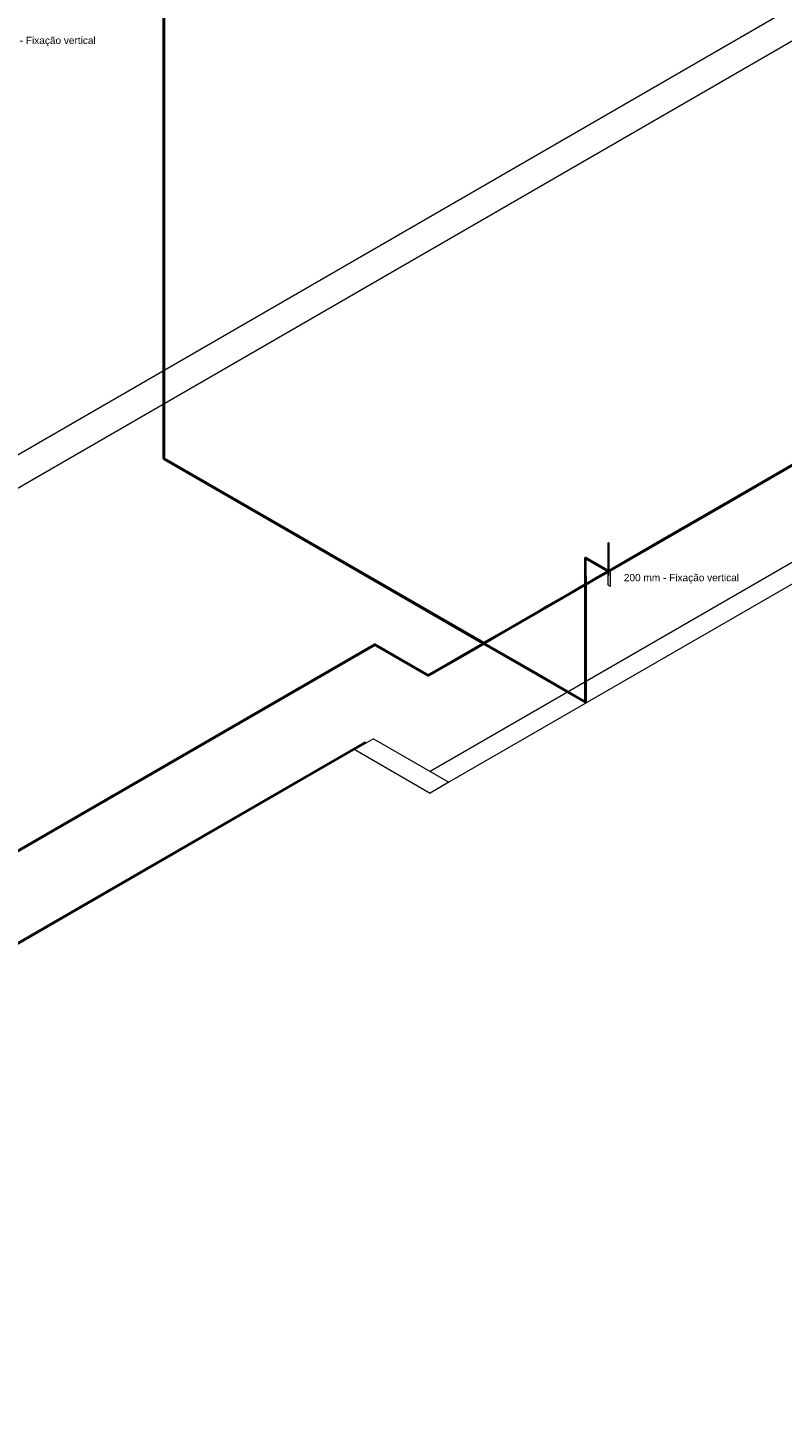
# Model space of a CAD drawing. Header units: millimetres. Extents: x 4477830 to 4478275, y -30323838 to -30323445.
# Tile 73 of 124: x 4478040 to 4478061, y -30323546 to -30323507. Entities that reach past the tile are written whole.
import ezdxf

# ---------------------------------------------------------------- set-up
doc = ezdxf.new("R2010")
doc.units = ezdxf.units.MM
doc.linetypes.add('NULL', pattern=[0])
for name, color, linetype, lineweight in [('IFC-Parede padrão-Contorno', 44, 'Continuous', 5), ('IFC-Parede-Contorno', 42, 'Continuous', 5), ('Nível 1', 7, 'Continuous', 0), ('PR-Captor', 9, 'Continuous', 18), ('PR-Condutos', 150, 'Continuous', 25), ('Textos', 7, 'Continuous', 9)]:
    doc.layers.add(name, color=color, linetype=linetype, lineweight=lineweight)
doc.styles.add('ARIAL', font='arial.ttf')

msp = doc.modelspace()

# ---------------------------------------------------------------- hatches: boundary and pattern name
at = {"layer": 'PR-Condutos', "linetype": 'Continuous', "true_color": 0x105689}
for points in [[(4478043.472, -30323519.235), (4478043.476, -30323505.549), (4478043.472, -30323505.035), (4478043.469, -30323505.031), (4478043.469, -30323519.231)], [(4478043.483, -30323519.239), (4478043.49, -30323519.239), (4478043.496, -30323505.037), (4478043.497, -30323505.023), (4478043.472, -30323505.035), (4478043.476, -30323505.549), (4478043.477, -30323505.043), (4478043.483, -30323505.555), (4478043.483, -30323505.039), (4478043.483, -30323519.182)], [(4478043.477, -30323519.237), (4478043.483, -30323505.555), (4478043.477, -30323505.037), (4478043.472, -30323519.235)], [(4478043.483, -30323519.239), (4478043.483, -30323505.039), (4478043.477, -30323519.22)], [(4478043.49, -30323519.239), (4478043.496, -30323519.237), (4478043.496, -30323505.037)], [(4478043.496, -30323505.037), (4478043.496, -30323519.237), (4478043.5, -30323505.034)], [(4478043.5, -30323519.219), (4478043.5, -30323505.034), (4478043.496, -30323519.202)], [(4478043.5, -30323505.034), (4478043.5, -30323519.234), (4478043.502, -30323505.03)], [(4478043.5, -30323519.219), (4478043.502, -30323519.23), (4478043.502, -30323505.03)], [(4478071.133, -30323513.549), (4478071.136, -30323513.54), (4478071.125, -30323513.525), (4478071.108, -30323513.534), (4478070.999, -30323513.604), (4478070.017, -30323514.171), (4478070.968, -30323513.622), (4478070.999, -30323513.604), (4478071.108, -30323513.534), (4478071.124, -30323513.525), (4478071.118, -30323513.52), (4478059.223, -30323520.387), (4478055.908, -30323522.301), (4478055.855, -30323522.335), (4478055.911, -30323522.303), (4478059.223, -30323520.39), (4478062.986, -30323518.218), (4478067.551, -30323515.582), (4478059.223, -30323520.39), (4478055.911, -30323522.303), (4478055.857, -30323522.339), (4478055.829, -30323522.355), (4478059.221, -30323520.398), (4478055.834, -30323522.36), (4478059.22, -30323520.407), (4478055.837, -30323522.366), (4478059.219, -30323520.415), (4478055.839, -30323522.372), (4478059.217, -30323520.422), (4478055.876, -30323522.355), (4478059.217, -30323520.427), (4478059.217, -30323520.427), (4478055.876, -30323522.355), (4478055.878, -30323522.356), (4478059.217, -30323520.427), (4478055.878, -30323522.356), (4478059.216, -30323520.429), (4478059.216, -30323520.429), (4478062.992, -30323518.249), (4478067.573, -30323515.604), (4478059.216, -30323520.429)], [(4478043.474, -30323519.236), (4478052.346, -30323524.358), (4478043.479, -30323519.239), (4478052.346, -30323524.358), (4478052.347, -30323524.357), (4478043.475, -30323519.23)], [(4478043.478, -30323519.244), (4478052.341, -30323524.361), (4478052.346, -30323524.358), (4478043.474, -30323519.236)], [(4478043.478, -30323519.224), (4478043.475, -30323519.23), (4478052.352, -30323524.355), (4478052.358, -30323524.351), (4478043.516, -30323519.246)], [(4478054.665, -30323525.697), (4478055.186, -30323525.998), (4478043.475, -30323519.23)], [(4478043.475, -30323519.23), (4478052.347, -30323524.357), (4478052.352, -30323524.355)], [(4478043.482, -30323519.219), (4478043.478, -30323519.224), (4478043.516, -30323519.246), (4478048.009, -30323521.84), (4478052.358, -30323524.351), (4478052.365, -30323524.347), (4478043.537, -30323519.251)], [(4478054.665, -30323525.697), (4478043.479, -30323519.239), (4478055.186, -30323525.998)], [(4478043.479, -30323519.239), (4478052.346, -30323524.358), (4478052.346, -30323524.358)], [(4478043.502, -30323519.225), (4478043.482, -30323519.219), (4478052.365, -30323524.347), (4478052.37, -30323524.344), (4478043.487, -30323519.215)], [(4478043.482, -30323519.219), (4478043.537, -30323519.251), (4478048.024, -30323521.841)], [(4478043.502, -30323519.221), (4478052.373, -30323524.342), (4478052.373, -30323524.342), (4478043.495, -30323519.216)], [(4478043.496, -30323519.217), (4478043.496, -30323519.237), (4478043.5, -30323519.234), (4478043.5, -30323519.219)], [(4478043.505, -30323519.223), (4478043.502, -30323519.224), (4478052.37, -30323524.344), (4478052.373, -30323524.342)], [(4478043.518, -30323519.23), (4478052.373, -30323524.342), (4478052.373, -30323524.342)], [(4478059.221, -30323520.398), (4478055.859, -30323522.338), (4478055.855, -30323522.343)], [(4478055.855, -30323522.363), (4478059.219, -30323520.415), (4478055.855, -30323522.356), (4478055.855, -30323522.361)], [(4478059.217, -30323520.422), (4478055.872, -30323522.353), (4478055.855, -30323522.368)], [(4478059.221, -30323520.398), (4478055.858, -30323522.341), (4478055.861, -30323522.344)], [(4478055.866, -30323522.349), (4478059.22, -30323520.407), (4478055.863, -30323522.343)], [(4478055.876, -30323522.355), (4478059.217, -30323520.427), (4478059.217, -30323520.427)], [(4478055.878, -30323522.356), (4478059.216, -30323520.429), (4478059.216, -30323520.429)], [(4478055.193, -30323521.98), (4478055.188, -30323521.985), (4478055.815, -30323522.347), (4478055.82, -30323522.342), (4478055.212, -30323521.992)], [(4478055.193, -30323521.98), (4478055.212, -30323521.992), (4478055.815, -30323522.339), (4478055.82, -30323522.336), (4478055.197, -30323521.977)], [(4478055.202, -30323521.976), (4478055.197, -30323521.977), (4478055.815, -30323522.333), (4478055.82, -30323522.333)], [(4478055.202, -30323521.976), (4478055.843, -30323522.346), (4478055.206, -30323521.977)], [(4478055.206, -30323521.977), (4478055.819, -30323522.332), (4478055.82, -30323522.332)], [(4478055.824, -30323522.387), (4478055.849, -30323522.371), (4478055.824, -30323522.381), (4478055.851, -30323522.358), (4478055.655, -30323522.478), (4478055.213, -30323522.732), (4478055.18, -30323522.752), (4478054.413, -30323523.196), (4478054.413, -30323523.197), (4478055.18, -30323522.752), (4478055.18, -30323522.757), (4478054.414, -30323523.201), (4478054.414, -30323523.2), (4478055.18, -30323522.757), (4478055.18, -30323522.753), (4478054.413, -30323523.197), (4478054.413, -30323523.196), (4478055.18, -30323522.752), (4478055.18, -30323522.751), (4478055.533, -30323522.548), (4478055.815, -30323522.379), (4478055.851, -30323522.35), (4478055.535, -30323522.534), (4478055.646, -30323522.469), (4478055.855, -30323522.348), (4478055.845, -30323522.346), (4478055.82, -30323522.361), (4478055.82, -30323522.352), (4478055.637, -30323522.46), (4478055.788, -30323522.371), (4478050.83, -30323525.233), (4478050.828, -30323525.237), (4478050.83, -30323525.265), (4478050.839, -30323525.266), (4478054.414, -30323523.201), (4478055.18, -30323522.759), (4478055.18, -30323522.759), (4478055.683, -30323522.469)], [(4478055.181, -30323522.721), (4478055.182, -30323522.721), (4478055.181, -30323522.02), (4478055.18, -30323521.99)], [(4478055.18, -30323522.294), (4478055.18, -30323522.722), (4478055.181, -30323522.721), (4478055.18, -30323522.294)], [(4478055.183, -30323525.995), (4478055.192, -30323526), (4478055.191, -30323522.753), (4478055.188, -30323522.717), (4478055.191, -30323522.716), (4478055.19, -30323521.999), (4478055.181, -30323521.994), (4478055.182, -30323522.721), (4478055.184, -30323522.719), (4478055.187, -30323522.755), (4478055.182, -30323522.758), (4478055.183, -30323524.608)], [(4478055.212, -30323522.013), (4478055.815, -30323522.361), (4478055.82, -30323522.35), (4478055.188, -30323521.985), (4478055.186, -30323522.002), (4478055.806, -30323522.36), (4478055.81, -30323522.358)], [(4478055.212, -30323522.018), (4478055.188, -30323522.005), (4478055.805, -30323522.361), (4478055.815, -30323522.365)], [(4478055.191, -30323522.715), (4478055.197, -30323522.712), (4478055.197, -30323522.057), (4478055.19, -30323522.006)], [(4478055.191, -30323522.716), (4478055.191, -30323522.715), (4478055.19, -30323522.025)], [(4478055.198, -30323522.749), (4478055.197, -30323522.014), (4478055.191, -30323522.007), (4478055.197, -30323522.057), (4478055.197, -30323522.712)], [(4478055.204, -30323522.02), (4478055.198, -30323522.01), (4478055.197, -30323522.058), (4478055.203, -30323522.709), (4478055.204, -30323522.708), (4478055.204, -30323522.089)], [(4478055.198, -30323522.711), (4478055.203, -30323522.709), (4478055.197, -30323522.058)], [(4478055.212, -30323522.019), (4478055.204, -30323522.014), (4478055.209, -30323522.115), (4478055.209, -30323522.705), (4478055.212, -30323522.703)], [(4478055.209, -30323522.115), (4478055.204, -30323522.021), (4478055.204, -30323522.089), (4478055.204, -30323522.708), (4478055.209, -30323522.705), (4478055.209, -30323522.296)], [(4478055.213, -30323522.703), (4478055.212, -30323522.133), (4478055.212, -30323522.029)], [(4478055.212, -30323522.296), (4478055.212, -30323522.703), (4478055.213, -30323522.703)], [(4478055.832, -30323522.369), (4478055.533, -30323522.548), (4478055.655, -30323522.478)], [(4478055.647, -30323522.469), (4478055.815, -30323522.371), (4478055.646, -30323522.469)], [(4478055.82, -30323522.36), (4478055.845, -30323522.346), (4478055.84, -30323522.344)], [(4478055.855, -30323522.348), (4478055.834, -30323522.36), (4478055.837, -30323522.366)], [(4478055.837, -30323522.366), (4478055.855, -30323522.356), (4478055.855, -30323522.349)], [(4478055.841, -30323522.369), (4478055.851, -30323522.358), (4478055.837, -30323522.366)], [(4478055.908, -30323522.301), (4478055.855, -30323522.332), (4478055.855, -30323522.334)], [(4478055.911, -30323522.303), (4478055.855, -30323522.335), (4478055.856, -30323522.338)], [(4478055.855, -30323522.368), (4478055.866, -30323522.361), (4478055.866, -30323522.356), (4478055.855, -30323522.363)], [(4478055.18, -30323522.757), (4478055.18, -30323522.757), (4478054.414, -30323523.2), (4478054.414, -30323523.201)], [(4478055.182, -30323525.963), (4478055.183, -30323525.995), (4478055.181, -30323523.337), (4478055.181, -30323522.759), (4478055.18, -30323522.759)], [(4478055.182, -30323523.336), (4478055.182, -30323522.758), (4478055.181, -30323522.759)], [(4478055.181, -30323523.337), (4478055.181, -30323522.759), (4478055.181, -30323522.759)], [(4478055.183, -30323525.995), (4478055.183, -30323524.608), (4478055.182, -30323523.336), (4478055.181, -30323522.759)], [(4478055.192, -30323526), (4478055.194, -30323524.613), (4478055.191, -30323522.753), (4478055.191, -30323522.716)], [(4478055.205, -30323526), (4478055.204, -30323523.305), (4478055.204, -30323522.745), (4478055.191, -30323522.753), (4478055.194, -30323524.613), (4478055.192, -30323526)], [(4478055.205, -30323526), (4478055.208, -30323523.3), (4478055.206, -30323522.744), (4478055.204, -30323522.745)], [(4478055.205, -30323526), (4478055.211, -30323525.998), (4478055.209, -30323523.297), (4478055.209, -30323522.742), (4478055.206, -30323522.744), (4478055.208, -30323523.3)], [(4478055.209, -30323522.742), (4478055.211, -30323525.998), (4478055.214, -30323525.99), (4478055.213, -30323523.292), (4478055.213, -30323522.74), (4478055.212, -30323522.741), (4478055.213, -30323523.292), (4478055.212, -30323522.741), (4478055.21, -30323522.742)], [(4478055.213, -30323523.292), (4478055.212, -30323522.741), (4478055.212, -30323522.741)], [(4478054.414, -30323523.201), (4478055.18, -30323522.759), (4478055.18, -30323522.759)], [(4478028.183, -30323536.599), (4478036.462, -30323531.819), (4478036.465, -30323531.818), (4478028.187, -30323536.598), (4478049.35, -30323524.384), (4478049.341, -30323524.383)], [(4478049.347, -30323524.385), (4478049.297, -30323524.42), (4478036.45, -30323531.838), (4478049.354, -30323524.387), (4478049.35, -30323524.384), (4478036.467, -30323531.819), (4478028.192, -30323536.599)], [(4478049.297, -30323524.421), (4478028.196, -30323536.603), (4478036.45, -30323531.841)], [(4478049.361, -30323524.399), (4478036.48, -30323531.831), (4478036.45, -30323531.853), (4478033.624, -30323533.485), (4478033.625, -30323533.486), (4478049.314, -30323524.426)], [(4478049.358, -30323524.393), (4478049.354, -30323524.387), (4478049.34, -30323524.396), (4478049.234, -30323524.465), (4478036.45, -30323531.845), (4478049.233, -30323524.465)], [(4478049.361, -30323524.399), (4478049.358, -30323524.393), (4478049.233, -30323524.465), (4478036.45, -30323531.848)], [(4478049.339, -30323524.396), (4478049.297, -30323524.421), (4478036.45, -30323531.841), (4478049.234, -30323524.465)], [(4478049.346, -30323524.414), (4478049.361, -30323524.399), (4478036.45, -30323531.855), (4478049.305, -30323524.437)], [(4478049.233, -30323524.465), (4478036.45, -30323531.845), (4478036.479, -30323531.832)], [(4478036.472, -30323531.821), (4478049.297, -30323524.42), (4478049.347, -30323524.385), (4478036.47, -30323531.82)], [(4478049.297, -30323524.42), (4478036.471, -30323531.822), (4478036.474, -30323531.824)], [(4478049.234, -30323524.465), (4478036.476, -30323531.826), (4478036.478, -30323531.829)], [(4478049.361, -30323524.405), (4478036.489, -30323531.833), (4478036.481, -30323531.843), (4478049.324, -30323524.43)], [(4478049.314, -30323524.426), (4478036.481, -30323531.837), (4478036.481, -30323531.838)], [(4478049.36, -30323524.409), (4478036.497, -30323531.833), (4478036.489, -30323531.84)], [(4478049.347, -30323524.417), (4478036.489, -30323531.84), (4478036.489, -30323531.841), (4478049.357, -30323524.412)], [(4478049.351, -30323524.383), (4478049.342, -30323524.391), (4478049.339, -30323524.408), (4478050.822, -30323525.266), (4478050.83, -30323525.265), (4478050.831, -30323525.238)], [(4478049.35, -30323524.416), (4478050.822, -30323525.266), (4478049.372, -30323524.427)], [(4478049.356, -30323524.382), (4478049.351, -30323524.383), (4478050.831, -30323525.238)], [(4478049.356, -30323524.382), (4478050.827, -30323525.235), (4478050.836, -30323525.237)], [(4478049.359, -30323524.384), (4478049.356, -30323524.382), (4478050.836, -30323525.237)], [(4478049.359, -30323524.384), (4478050.83, -30323525.233), (4478050.83, -30323525.233)], [(4478052.373, -30323524.38), (4478055.19, -30323526.006), (4478055.186, -30323525.998), (4478052.378, -30323524.377), (4478052.373, -30323524.38), (4478053.852, -30323525.233)], [(4478053.852, -30323525.233), (4478052.373, -30323524.38), (4478052.373, -30323524.38)], [(4478053.855, -30323525.229), (4478052.378, -30323524.377), (4478052.378, -30323524.377)], [(4478053.855, -30323525.229), (4478052.378, -30323524.377), (4478052.378, -30323524.377)], [(4478052.379, -30323524.377), (4478052.378, -30323524.377), (4478053.855, -30323525.229), (4478054.665, -30323525.697), (4478053.855, -30323525.229)], [(4478052.378, -30323524.377), (4478054.665, -30323525.697), (4478053.855, -30323525.229)], [(4478053.855, -30323525.229), (4478052.379, -30323524.376), (4478052.379, -30323524.377)], [(4478052.38, -30323524.376), (4478055.182, -30323525.995), (4478055.181, -30323525.989), (4478053.858, -30323525.224), (4478052.384, -30323524.373), (4478052.384, -30323524.374), (4478053.858, -30323525.225), (4478052.384, -30323524.374)], [(4478053.858, -30323525.224), (4478052.385, -30323524.373), (4478052.384, -30323524.373)], [(4478053.858, -30323525.225), (4478052.384, -30323524.374), (4478052.384, -30323524.374)], [(4478052.385, -30323524.373), (4478055.181, -30323525.989), (4478055.182, -30323525.981), (4478052.39, -30323524.37)], [(4478052.39, -30323524.37), (4478055.19, -30323525.986), (4478053.862, -30323525.219)], [(4478052.392, -30323524.369), (4478052.391, -30323524.37), (4478053.862, -30323525.219), (4478055.19, -30323525.986), (4478053.862, -30323525.219)], [(4478052.392, -30323524.369), (4478053.862, -30323525.219), (4478055.178, -30323525.979), (4478055.182, -30323525.974), (4478052.397, -30323524.366)], [(4478053.862, -30323525.219), (4478052.392, -30323524.369), (4478052.392, -30323524.369)], [(4478052.397, -30323524.366), (4478053.866, -30323525.213), (4478055.176, -30323525.97), (4478055.182, -30323525.967), (4478053.869, -30323525.209), (4478052.398, -30323524.365)], [(4478052.397, -30323524.366), (4478055.115, -30323525.935), (4478053.866, -30323525.213)], [(4478053.869, -30323525.209), (4478052.402, -30323524.363), (4478052.398, -30323524.365)], [(4478052.402, -30323524.363), (4478055.174, -30323525.963), (4478055.182, -30323525.964), (4478052.405, -30323524.361)], [(4478052.406, -30323524.361), (4478052.405, -30323524.361), (4478053.87, -30323525.207), (4478055.084, -30323525.908), (4478055.182, -30323525.963), (4478053.871, -30323525.207)], [(4478053.871, -30323525.207), (4478052.406, -30323524.361), (4478052.406, -30323524.361)], [(4478054.665, -30323525.697), (4478055.182, -30323525.995), (4478055.186, -30323525.998)], [(4478055.19, -30323525.986), (4478055.182, -30323525.981), (4478055.182, -30323525.988)]]:
    msp.add_hatch(color=146, dxfattribs=at).paths.add_polyline_path(points)

# ---------------------------------------------------------------- linework, layer by layer
at = {"layer": 'IFC-Parede padrão-Contorno', "color": 8, "lineweight": 5}
for p, q in [((4478070.558, -30323516.558), (4478050.883, -30323527.917)), ((4478071.078, -30323516.858), (4478051.403, -30323528.217)), ((4478049.311, -30323527.009), (4478048.791, -30323527.309)), ((4478049.311, -30323527.009), (4478051.403, -30323528.217)), ((4478048.791, -30323527.309), (4478050.883, -30323528.517)), ((4478051.403, -30323528.217), (4478050.883, -30323528.517))]:
    msp.add_line(p, q, dxfattribs=at)
at = {"layer": 'IFC-Parede-Contorno', "color": 8, "lineweight": 5}
for p, q in [((4478049.074, -30323527.106), (4478016.801, -30323545.739)), ((4478049.109, -30323527.126), (4478016.835, -30323545.759)), ((4478049.074, -30323527.106), (4478049.109, -30323527.126))]:
    msp.add_line(p, q, dxfattribs=at)
at = {"layer": 'Nível 1', "color": 8, "lineweight": 5}
for p, q in [((4478076.043, -30323497.991), (4477993.726, -30323545.517)), ((4477994.424, -30323546.034), (4478076.84, -30323498.451))]:
    msp.add_line(p, q, dxfattribs=at)
at = {"layer": 'PR-Captor', "color": 251}
for p, q in [((4478055.837, -30323521.561), (4478055.82, -30323521.581)), ((4478055.82, -30323521.581), (4478055.82, -30323521.601)), ((4478055.855, -30323521.581), (4478055.837, -30323521.561)), ((4478055.855, -30323521.601), (4478055.855, -30323521.581)), ((4478055.82, -30323521.601), (4478055.82, -30323521.851)), ((4478055.82, -30323521.851), (4478055.82, -30323522.261)), ((4478055.855, -30323521.844), (4478055.855, -30323521.601)), ((4478055.855, -30323522.277), (4478055.855, -30323521.844)), ((4478055.82, -30323522.331), (4478055.819, -30323522.331)), ((4478055.82, -30323522.261), (4478055.82, -30323522.267)), ((4478055.82, -30323522.267), (4478055.82, -30323522.299)), ((4478055.82, -30323522.299), (4478055.82, -30323522.318)), ((4478055.82, -30323522.318), (4478055.82, -30323522.331)), ((4478055.82, -30323522.331), (4478055.82, -30323522.332)), ((4478055.82, -30323522.332), (4478055.82, -30323522.334)), ((4478055.82, -30323522.334), (4478055.82, -30323522.352)), ((4478055.824, -30323522.371), (4478055.851, -30323522.371)), ((4478055.851, -30323522.371), (4478055.853, -30323522.371)), ((4478055.851, -30323522.372), (4478055.851, -30323522.371)), ((4478055.853, -30323522.371), (4478055.855, -30323522.371)), ((4478055.855, -30323522.309), (4478055.855, -30323522.277)), ((4478055.855, -30323522.311), (4478055.855, -30323522.309)), ((4478055.855, -30323522.331), (4478055.855, -30323522.311)), ((4478055.855, -30323522.332), (4478055.855, -30323522.331)), ((4478055.855, -30323522.337), (4478055.855, -30323522.332)), ((4478055.855, -30323522.338), (4478055.855, -30323522.337)), ((4478055.855, -30323522.343), (4478055.855, -30323522.338)), ((4478055.855, -30323522.352), (4478055.855, -30323522.343)), ((4478055.855, -30323522.369), (4478055.855, -30323522.352)), ((4478055.855, -30323522.37), (4478055.855, -30323522.369)), ((4478055.855, -30323522.371), (4478055.855, -30323522.37)), ((4478055.878, -30323522.356), (4478055.867, -30323522.35)), ((4478055.896, -30323522.367), (4478055.878, -30323522.356)), ((4478055.896, -30323522.767), (4478055.896, -30323522.367)), ((4478055.815, -30323522.393), (4478055.815, -30323522.434)), ((4478055.815, -30323522.434), (4478055.815, -30323522.469)), ((4478055.815, -30323522.469), (4478055.815, -30323522.64)), ((4478055.815, -30323522.64), (4478055.815, -30323522.734)), ((4478055.815, -30323522.734), (4478055.884, -30323522.774)), ((4478055.824, -30323522.388), (4478055.824, -30323522.421)), ((4478055.824, -30323522.421), (4478055.824, -30323522.469)), ((4478055.824, -30323522.469), (4478055.851, -30323522.469)), ((4478055.851, -30323522.382), (4478055.851, -30323522.372)), ((4478055.851, -30323522.388), (4478055.851, -30323522.382)), ((4478055.851, -30323522.469), (4478055.851, -30323522.388)), ((4478055.884, -30323522.774), (4478055.896, -30323522.767))]:
    msp.add_line(p, q, dxfattribs=at)
at = {"layer": 'PR-Condutos'}
for p, q in [((4478043.502, -30323519.194), (4478043.502, -30323505.03)), ((4478043.469, -30323505.542), (4478043.469, -30323510.003)), ((4478043.469, -30323510.003), (4478043.469, -30323519.231)), ((4478059.216, -30323520.429), (4478062.992, -30323518.249)), ((4478062.986, -30323518.215), (4478059.223, -30323520.387)), ((4478043.469, -30323519.231), (4478043.472, -30323519.235)), ((4478043.472, -30323519.235), (4478043.473, -30323519.235)), ((4478043.473, -30323519.235), (4478043.474, -30323519.236)), ((4478043.474, -30323519.236), (4478043.477, -30323519.237)), ((4478043.474, -30323519.236), (4478043.475, -30323519.241)), ((4478043.474, -30323519.236), (4478043.474, -30323519.236)), ((4478043.478, -30323519.224), (4478043.475, -30323519.23)), ((4478043.475, -30323519.241), (4478043.478, -30323519.244)), ((4478043.482, -30323519.219), (4478043.478, -30323519.224)), ((4478043.478, -30323519.244), (4478047.97, -30323521.838)), ((4478043.483, -30323519.239), (4478043.49, -30323519.239)), ((4478043.49, -30323519.239), (4478043.496, -30323519.237)), ((4478048.043, -30323521.842), (4478043.495, -30323519.216)), ((4478043.496, -30323519.237), (4478043.5, -30323519.234)), ((4478043.5, -30323519.234), (4478043.502, -30323519.23)), ((4478043.502, -30323519.205), (4478043.502, -30323519.194)), ((4478043.502, -30323519.212), (4478043.502, -30323519.205)), ((4478043.502, -30323519.219), (4478043.502, -30323519.212)), ((4478043.502, -30323519.22), (4478043.502, -30323519.219)), ((4478043.502, -30323519.23), (4478043.502, -30323519.22)), ((4478055.878, -30323522.356), (4478059.216, -30323520.429)), ((4478059.223, -30323520.387), (4478057.157, -30323521.58)), ((4478057.157, -30323521.58), (4478055.908, -30323522.301)), ((4478047.97, -30323521.838), (4478052.341, -30323524.361)), ((4478052.373, -30323524.342), (4478048.043, -30323521.842)), ((4478055.186, -30323521.983), (4478055.182, -30323521.986)), ((4478055.19, -30323521.982), (4478055.186, -30323521.983)), ((4478055.191, -30323521.982), (4478055.188, -30323521.985)), ((4478055.191, -30323521.982), (4478055.19, -30323521.982)), ((4478055.193, -30323521.98), (4478055.191, -30323521.982)), ((4478055.197, -30323521.977), (4478055.193, -30323521.98)), ((4478055.202, -30323521.976), (4478055.197, -30323521.977)), ((4478055.206, -30323521.977), (4478055.202, -30323521.976)), ((4478055.819, -30323522.331), (4478055.206, -30323521.977)), ((4478055.182, -30323521.986), (4478055.18, -30323521.99)), ((4478055.18, -30323521.99), (4478055.18, -30323522.294)), ((4478055.18, -30323522.294), (4478055.18, -30323522.722)), ((4478055.186, -30323521.991), (4478055.185, -30323521.997)), ((4478055.185, -30323521.997), (4478055.186, -30323522.002)), ((4478055.188, -30323521.985), (4478055.186, -30323521.991)), ((4478055.186, -30323522.002), (4478055.188, -30323522.005)), ((4478055.188, -30323522.005), (4478055.212, -30323522.019)), ((4478055.212, -30323522.029), (4478055.212, -30323522.019)), ((4478055.212, -30323522.019), (4478055.564, -30323522.222)), ((4478055.212, -30323522.133), (4478055.212, -30323522.029)), ((4478055.212, -30323522.296), (4478055.212, -30323522.133)), ((4478055.213, -30323522.703), (4478055.212, -30323522.296)), ((4478055.564, -30323522.222), (4478055.751, -30323522.33)), ((4478055.788, -30323522.371), (4478055.636, -30323522.459)), ((4478055.751, -30323522.33), (4478055.805, -30323522.361)), ((4478055.805, -30323522.361), (4478055.788, -30323522.371)), ((4478055.815, -30323522.355), (4478055.805, -30323522.361)), ((4478055.82, -30323522.352), (4478055.815, -30323522.355)), ((4478055.82, -30323522.332), (4478055.819, -30323522.331)), ((4478055.851, -30323522.372), (4478055.853, -30323522.371)), ((4478055.908, -30323522.301), (4478055.855, -30323522.332)), ((4478055.857, -30323522.339), (4478055.855, -30323522.338)), ((4478055.855, -30323522.37), (4478055.856, -30323522.369)), ((4478055.862, -30323522.344), (4478055.857, -30323522.339)), ((4478055.864, -30323522.348), (4478055.862, -30323522.344)), ((4478055.865, -30323522.35), (4478055.864, -30323522.348)), ((4478055.866, -30323522.361), (4478055.866, -30323522.356)), ((4478055.18, -30323522.722), (4478055.052, -30323522.796)), ((4478055.213, -30323522.703), (4478055.18, -30323522.722)), ((4478055.18, -30323522.759), (4478055.213, -30323522.74)), ((4478055.213, -30323522.74), (4478055.533, -30323522.556)), ((4478055.317, -30323522.643), (4478055.213, -30323522.703)), ((4478055.213, -30323523.292), (4478055.213, -30323522.74)), ((4478055.536, -30323522.516), (4478055.317, -30323522.643)), ((4478055.533, -30323522.556), (4478055.683, -30323522.469)), ((4478055.636, -30323522.459), (4478055.536, -30323522.516)), ((4478055.683, -30323522.469), (4478055.815, -30323522.393)), ((4478055.815, -30323522.393), (4478055.824, -30323522.388)), ((4478054.729, -30323522.982), (4478054.405, -30323523.169)), ((4478054.414, -30323523.201), (4478055.18, -30323522.759)), ((4478055.052, -30323522.796), (4478054.729, -30323522.982)), ((4478055.18, -30323522.759), (4478055.18, -30323523.339)), ((4478053.894, -30323523.464), (4478053.365, -30323523.77)), ((4478053.401, -30323523.786), (4478054.414, -30323523.201)), ((4478054.089, -30323523.351), (4478053.894, -30323523.464)), ((4478054.405, -30323523.169), (4478054.089, -30323523.351)), ((4478055.18, -30323523.339), (4478055.181, -30323524.607)), ((4478055.214, -30323525.99), (4478055.213, -30323523.292)), ((4478053.365, -30323523.77), (4478052.945, -30323524.012)), ((4478052.971, -30323524.035), (4478053.401, -30323523.786)), ((4478052.945, -30323524.012), (4478052.373, -30323524.342)), ((4478052.406, -30323524.361), (4478052.971, -30323524.035)), ((4478049.341, -30323524.383), (4478036.461, -30323531.819)), ((4478040.257, -30323529.665), (4478049.357, -30323524.412)), ((4478049.339, -30323524.398), (4478049.338, -30323524.404)), ((4478049.338, -30323524.404), (4478049.339, -30323524.408)), ((4478049.342, -30323524.391), (4478049.339, -30323524.398)), ((4478049.345, -30323524.382), (4478049.341, -30323524.383)), ((4478049.346, -30323524.386), (4478049.342, -30323524.391)), ((4478049.35, -30323524.384), (4478049.345, -30323524.382)), ((4478049.35, -30323524.384), (4478049.346, -30323524.386)), ((4478049.351, -30323524.383), (4478049.35, -30323524.384)), ((4478049.354, -30323524.387), (4478049.35, -30323524.384)), ((4478049.35, -30323524.384), (4478049.35, -30323524.384)), ((4478049.35, -30323524.416), (4478049.356, -30323524.42)), ((4478049.35, -30323524.416), (4478049.35, -30323524.416)), ((4478049.356, -30323524.382), (4478049.351, -30323524.383)), ((4478049.358, -30323524.393), (4478049.354, -30323524.387)), ((4478049.359, -30323524.384), (4478049.356, -30323524.382)), ((4478049.356, -30323524.42), (4478049.363, -30323524.423)), ((4478049.361, -30323524.399), (4478049.358, -30323524.393)), ((4478050.83, -30323525.233), (4478049.359, -30323524.384)), ((4478049.363, -30323524.423), (4478049.372, -30323524.429)), ((4478049.372, -30323524.429), (4478050.822, -30323525.266)), ((4478052.341, -30323524.361), (4478051.741, -30323524.707)), ((4478051.781, -30323524.722), (4478052.373, -30323524.38)), ((4478052.373, -30323524.342), (4478052.341, -30323524.361)), ((4478052.373, -30323524.38), (4478052.406, -30323524.361)), ((4478052.373, -30323524.38), (4478053.852, -30323525.233)), ((4478053.871, -30323525.207), (4478052.406, -30323524.361)), ((4478055.181, -30323524.607), (4478055.182, -30323525.991)), ((4478050.839, -30323525.266), (4478051.781, -30323524.722)), ((4478051.741, -30323524.707), (4478050.995, -30323525.138)), ((4478050.822, -30323525.266), (4478050.827, -30323525.266)), ((4478050.827, -30323525.266), (4478050.83, -30323525.265)), ((4478050.995, -30323525.138), (4478050.83, -30323525.233)), ((4478050.83, -30323525.265), (4478050.831, -30323525.264)), ((4478050.83, -30323525.265), (4478050.835, -30323525.267)), ((4478050.835, -30323525.267), (4478050.839, -30323525.266)), ((4478053.852, -30323525.233), (4478055.19, -30323526.006)), ((4478055.083, -30323525.906), (4478053.871, -30323525.207)), ((4478055.172, -30323525.958), (4478055.083, -30323525.906)), ((4478055.182, -30323525.963), (4478055.172, -30323525.958)), ((4478055.182, -30323525.991), (4478055.183, -30323525.995)), ((4478055.183, -30323525.995), (4478055.186, -30323525.998)), ((4478055.186, -30323525.998), (4478055.192, -30323526)), ((4478055.19, -30323526.006), (4478055.194, -30323526.006)), ((4478055.192, -30323526), (4478055.199, -30323526.001)), ((4478055.194, -30323526.006), (4478055.199, -30323526.004)), ((4478055.199, -30323526.004), (4478055.203, -30323526)), ((4478055.199, -30323526.001), (4478055.203, -30323526)), ((4478055.203, -30323526), (4478055.205, -30323526)), ((4478055.205, -30323526), (4478055.211, -30323525.998)), ((4478055.211, -30323525.998), (4478055.214, -30323525.994)), ((4478055.214, -30323525.994), (4478055.214, -30323525.99)), ((4478036.489, -30323531.841), (4478040.257, -30323529.665))]:
    msp.add_line(p, q, dxfattribs=at)

# ---------------------------------------------------------------- texts
at = {"layer": 'Textos', "linetype": 'NULL', "char_height": 0.2, "width": 6.39634, "attachment_point": 7, "line_spacing_factor": 0.6, "style": 'ARIAL'}
for insert in [(4478038.395, -30323507.785), (4478056.265, -30323522.698)]:
    msp.add_mtext('200 mm - Fixação vertical', dxfattribs=dict(at, insert=insert))

doc.saveas('drawing.dxf')
